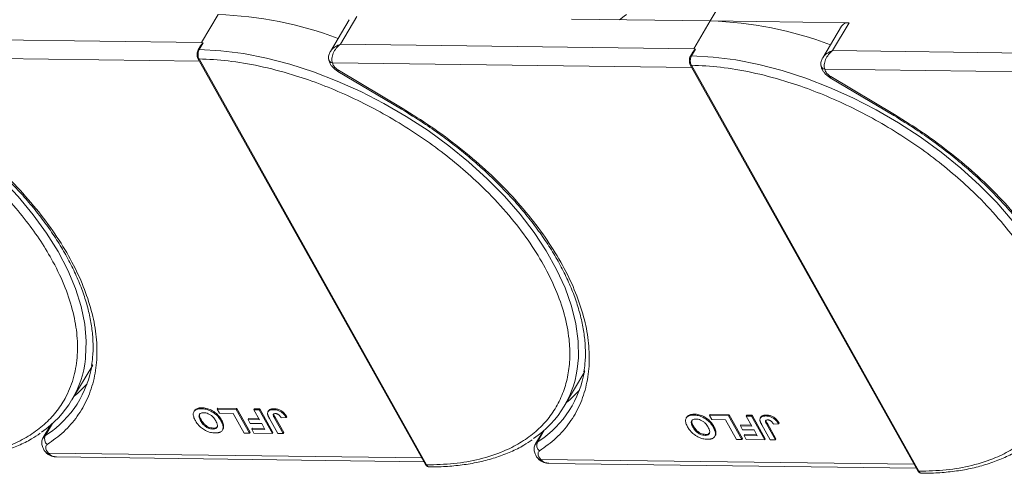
# Model space of a CAD drawing. Header units: millimetres. Extents: x -1177 to 904, y 240 to 1698.
# Tile 33 of 51: x 193 to 301, y 1364 to 1413. Entities that reach past the tile are written whole.
import ezdxf

# ---------------------------------------------------------------- set-up
doc = ezdxf.new("R2010")
doc.units = ezdxf.units.MM

msp = doc.modelspace()

# ---------------------------------------------------------------- linework, layer by layer
at = {"color": 7, "linetype": 'Continuous', "lineweight": 15}
for p, q in [((268.571, 1413.332), (270.682, 1416.882)), ((214.894, 1414.023), (213.085, 1410.981)), ((229.207, 1413.465), (227.153, 1410.01)), ((228.23, 1410.786), (230.039, 1413.828)), ((253.427, 1413.527), (268.571, 1413.332)), ((268.571, 1413.332), (266.762, 1410.29)), ((283.716, 1413.138), (268.571, 1413.332)), ((282.884, 1412.774), (280.829, 1409.32)), ((281.906, 1410.096), (283.716, 1413.138)), ((213.085, 1410.981), (174.553, 1411.477)), ((213.271, 1410.94), (212.841, 1410.217)), ((213.271, 1410.94), (213.085, 1410.981)), ((266.762, 1410.29), (228.23, 1410.786)), ((212.985, 1410.606), (212.723, 1410.167)), ((266.661, 1409.915), (266.4, 1409.476)), ((266.948, 1410.249), (266.518, 1409.527)), ((266.948, 1410.249), (266.762, 1410.29)), ((320.439, 1409.6), (281.906, 1410.096)), ((173.692, 1409.445), (212.885, 1408.94)), ((212.711, 1409.25), (237.509, 1364.989)), ((212.826, 1409.196), (237.624, 1364.935)), ((227.369, 1408.754), (227.463, 1408.497)), ((227.369, 1408.754), (266.561, 1408.249)), ((266.388, 1408.559), (291.185, 1364.298)), ((266.503, 1408.505), (291.301, 1364.244)), ((227.96, 1407.834), (234.909, 1403.701)), ((228.028, 1407.948), (234.976, 1403.815)), ((281.046, 1408.063), (281.139, 1407.806)), ((281.046, 1408.063), (320.238, 1407.558)), ((281.637, 1407.143), (288.585, 1403.011)), ((281.704, 1407.257), (288.653, 1403.125)), ((198.966, 1372.015), (201.228, 1375.818)), ((252.643, 1371.324), (254.904, 1375.127)), ((213.079, 1371.057), (213.139, 1371.158)), ((214.803, 1371.002), (214.863, 1371.103)), ((214.803, 1371.002), (216.883, 1370.975)), ((215.043, 1370.573), (214.803, 1371.002)), ((214.863, 1371.103), (216.943, 1371.076)), ((216.943, 1371.076), (216.883, 1370.975)), ((216.883, 1370.975), (218.325, 1368.402)), ((216.943, 1371.076), (218.385, 1368.503)), ((218.811, 1370.95), (218.871, 1371.051)), ((218.811, 1370.95), (219.378, 1370.943)), ((219.421, 1369.861), (218.811, 1370.95)), ((218.871, 1371.051), (219.439, 1371.044)), ((219.439, 1371.044), (219.378, 1370.943)), ((219.378, 1370.943), (220.82, 1368.369)), ((219.439, 1371.044), (220.88, 1368.471)), ((221.005, 1371.057), (220.944, 1370.955)), ((212.331, 1370.842), (212.27, 1370.74)), ((212.996, 1369.739), (213.056, 1369.84)), ((216.556, 1370.553), (215.043, 1370.573)), ((215.273, 1369.836), (215.213, 1369.734)), ((217.757, 1368.409), (216.556, 1370.553)), ((218.234, 1369.979), (218.173, 1369.877)), ((218.414, 1369.449), (218.173, 1369.877)), ((218.173, 1369.877), (219.421, 1369.861)), ((218.234, 1369.979), (219.363, 1369.964)), ((220.404, 1370.837), (220.343, 1370.736)), ((221.425, 1368.362), (220.516, 1369.984)), ((221.059, 1370.02), (221.119, 1370.121)), ((221.059, 1370.02), (221.992, 1368.354)), ((221.119, 1370.121), (222.053, 1368.456)), ((221.787, 1370.06), (222.336, 1370.086)), ((222.396, 1370.187), (222.336, 1370.086)), ((266.007, 1370.151), (265.947, 1370.049)), ((266.756, 1370.366), (266.816, 1370.467)), ((268.48, 1370.311), (268.54, 1370.412)), ((268.48, 1370.311), (270.559, 1370.284)), ((268.72, 1369.882), (268.48, 1370.311)), ((268.54, 1370.412), (270.62, 1370.385)), ((270.233, 1369.862), (268.72, 1369.882)), ((271.434, 1367.718), (270.233, 1369.862)), ((270.62, 1370.385), (270.559, 1370.284)), ((270.559, 1370.284), (272.001, 1367.711)), ((270.62, 1370.385), (272.062, 1367.812)), ((272.488, 1370.259), (272.548, 1370.361)), ((272.488, 1370.259), (273.055, 1370.252)), ((273.098, 1369.17), (272.488, 1370.259)), ((272.548, 1370.361), (273.115, 1370.353)), ((273.115, 1370.353), (273.055, 1370.252)), ((273.055, 1370.252), (274.497, 1367.679)), ((273.115, 1370.353), (274.557, 1367.78)), ((274.08, 1370.146), (274.02, 1370.045)), ((274.681, 1370.366), (274.621, 1370.265)), ((196.664, 1369.296), (195.839, 1367.908)), ((196.044, 1368.118), (196.831, 1369.441)), ((196.661, 1369.293), (196.663, 1369.293)), ((214.319, 1368.846), (214.379, 1368.948)), ((215.372, 1368.729), (215.432, 1368.831)), ((215.508, 1369.183), (215.448, 1369.082)), ((219.661, 1369.432), (218.414, 1369.449)), ((218.636, 1368.925), (218.576, 1368.824)), ((218.816, 1368.395), (218.576, 1368.824)), ((218.576, 1368.824), (220.013, 1368.806)), ((218.636, 1368.925), (219.955, 1368.909)), ((220.013, 1368.806), (219.661, 1369.432)), ((266.672, 1369.048), (266.733, 1369.149)), ((268.95, 1369.145), (268.89, 1369.043)), ((271.91, 1369.288), (271.85, 1369.187)), ((272.09, 1368.758), (271.85, 1369.187)), ((271.85, 1369.187), (273.098, 1369.17)), ((271.91, 1369.288), (273.04, 1369.273)), ((273.338, 1368.742), (272.09, 1368.758)), ((275.102, 1367.671), (274.193, 1369.293)), ((274.736, 1369.329), (274.796, 1369.43)), ((274.736, 1369.329), (275.669, 1367.663)), ((274.796, 1369.43), (275.729, 1367.765)), ((275.464, 1369.369), (276.013, 1369.395)), ((276.073, 1369.496), (276.013, 1369.395)), ((196.238, 1368.247), (196.044, 1368.118)), ((218.325, 1368.402), (217.757, 1368.409)), ((218.385, 1368.503), (218.325, 1368.402)), ((220.82, 1368.369), (218.816, 1368.395)), ((220.88, 1368.471), (220.82, 1368.369)), ((221.992, 1368.354), (221.425, 1368.362)), ((222.053, 1368.456), (221.992, 1368.354)), ((250.341, 1368.605), (249.516, 1367.217)), ((249.721, 1367.427), (250.508, 1368.751)), ((250.338, 1368.602), (250.339, 1368.602)), ((267.995, 1368.155), (268.056, 1368.257)), ((269.048, 1368.038), (269.109, 1368.14)), ((269.185, 1368.492), (269.124, 1368.391)), ((272.001, 1367.711), (271.434, 1367.718)), ((272.062, 1367.812), (272.001, 1367.711)), ((272.313, 1368.235), (272.253, 1368.133)), ((272.493, 1367.704), (272.253, 1368.133)), ((272.253, 1368.133), (273.689, 1368.115)), ((272.313, 1368.235), (273.632, 1368.218)), ((274.497, 1367.679), (272.493, 1367.704)), ((273.689, 1368.115), (273.338, 1368.742)), ((274.557, 1367.78), (274.497, 1367.679)), ((275.729, 1367.765), (275.669, 1367.663)), ((249.915, 1367.556), (249.721, 1367.427)), ((275.669, 1367.663), (275.102, 1367.671)), ((196.182, 1366.236), (196.172, 1366.247)), ((196.205, 1366.489), (196.4, 1366.231)), ((237.106, 1365.707), (196.4, 1366.231)), ((197.296, 1365.796), (237.345, 1365.281)), ((249.859, 1365.545), (249.849, 1365.557)), ((249.882, 1365.798), (250.077, 1365.54)), ((290.783, 1365.016), (250.077, 1365.54)), ((250.973, 1365.105), (291.022, 1364.59))]:
    msp.add_line(p, q, dxfattribs=at)
at = {"color": 7, "linetype": 'Continuous', "lineweight": 15, "flags": 128}
for points in [[(258.656, 1413.46), (259.166, 1413.847), (259.437, 1414.036)], [(212.841, 1410.217), (215.215, 1410.081), (217.669, 1409.766), (220.183, 1409.273), (222.739, 1408.608), (225.316, 1407.775), (227.892, 1406.781), (230.448, 1405.634), (232.963, 1404.343), (235.417, 1402.918), (237.791, 1401.372), (240.065, 1399.715), (242.222, 1397.961), (244.244, 1396.125), (246.115, 1394.22), (247.821, 1392.263), (249.347, 1390.268), (250.682, 1388.252), (251.814, 1386.23), (252.736, 1384.219), (253.439, 1382.235), (253.918, 1380.294), (254.169, 1378.41), (254.19, 1376.599), (254.142, 1375.979)], [(170.035, 1409.003), (172.614, 1408.109), (175.185, 1407.056), (177.727, 1405.853), (180.222, 1404.511), (182.648, 1403.038), (184.986, 1401.449), (187.218, 1399.754), (189.326, 1397.967), (191.293, 1396.103), (193.103, 1394.177), (194.742, 1392.204), (196.198, 1390.199), (197.457, 1388.179), (198.511, 1386.159), (199.351, 1384.156), (199.97, 1382.187), (200.363, 1380.265), (200.527, 1378.407), (200.461, 1376.628), (200.448, 1376.507)], [(266.518, 1409.527), (268.891, 1409.39), (271.345, 1409.075), (273.86, 1408.582), (276.416, 1407.917), (278.992, 1407.084), (281.569, 1406.09), (284.125, 1404.943), (286.64, 1403.652), (289.094, 1402.228), (291.467, 1400.681), (293.742, 1399.024), (295.898, 1397.27), (297.921, 1395.434), (299.792, 1393.53), (301.497, 1391.572)], [(228.028, 1407.948), (227.992, 1407.888), (227.969, 1407.849), (227.96, 1407.834), (227.96, 1407.834)], [(281.704, 1407.257), (281.669, 1407.197), (281.646, 1407.158), (281.637, 1407.143), (281.637, 1407.143)], [(234.976, 1403.815), (234.941, 1403.755), (234.918, 1403.717), (234.909, 1403.702), (234.909, 1403.701)], [(288.653, 1403.125), (288.617, 1403.064), (288.594, 1403.026), (288.586, 1403.011), (288.585, 1403.011)], [(199.216, 1372.435), (199.609, 1372.766), (200.624, 1373.775)], [(252.893, 1371.744), (253.286, 1372.075), (254.3, 1373.084)], [(195.842, 1367.913), (195.901, 1367.994), (196.044, 1368.118)], [(249.519, 1367.223), (249.578, 1367.304), (249.721, 1367.427)]]:
    msp.add_lwpolyline(points, dxfattribs=at)
at = {"color": 7, "linetype": 'Continuous', "lineweight": 15}
for centre, radius, start, end in [((213.631, 1373.295), 40.748, 69.35834, 88.22275), ((267.307, 1372.604), 40.748, 69.35834, 88.22275), ((283.606, 1412.257), 0.888, 82.87283, 144.3365), ((212.825, 1410.093), 0.126, 82.49194, 144.09954), ((212.816, 1409.322), 0.127, 214.96587, 274.88426), ((227.453, 1409.246), 0.5, 180.668, 260.35251), ((266.492, 1408.632), 0.127, 214.96587, 274.88426), ((266.502, 1409.402), 0.126, 82.49194, 144.09954), ((281.13, 1408.555), 0.5, 180.668, 260.35251), ((189.462, 1377.667), 11.047, 304.07115, 353.97322), ((190.028, 1377.666), 11.283, 303.39574, 351.14243), ((243.11, 1376.994), 11.078, 303.96754, 354.74389), ((243.705, 1376.976), 11.283, 303.39574, 351.14243), ((196.763, 1367.786), 0.792, 155.22009, 232.54306), ((250.44, 1367.095), 0.792, 155.22009, 232.54306), ((196.295, 1366.404), 0.202, 236.03869, 301.32272), ((249.972, 1365.713), 0.202, 236.03869, 301.32272), ((237.613, 1365.061), 0.127, 214.9547, 274.88524), ((291.29, 1364.371), 0.127, 214.9547, 274.88524)]:
    msp.add_arc(centre, radius, start, end, dxfattribs=at)
for points, knots in [([(212.988, 1410.605), (212.997, 1410.623), (213.041, 1410.706), (213.114, 1410.791), (213.182, 1410.867), (213.209, 1410.893), (213.227, 1410.911), (213.24, 1410.922), (213.25, 1410.93), (213.257, 1410.935), (213.263, 1410.939), (213.267, 1410.94), (213.27, 1410.94), (213.271, 1410.94), (213.271, 1410.94)], [0, 0, 0, 0, 0.13627472, 0.62808299, 0.74918509, 0.83030486, 0.8846383, 0.92120562, 0.94608197, 0.96915613, 0.98129889, 0.99021097, 0.99743907, 1, 1, 1, 1]), ([(227.151, 1409.97), (227.203, 1410.061), (227.33, 1410.284), (227.71, 1410.577), (228.056, 1410.716), (228.23, 1410.786)], [0, 0, 0, 0, 0.2551059, 0.6260787, 1, 1, 1, 1]), ([(228.23, 1410.786), (228.073, 1410.648), (227.762, 1410.373), (227.439, 1409.826), (227.308, 1409.345), (227.305, 1408.985), (227.348, 1408.83), (227.369, 1408.754)], [0, 0, 0, 0, 0.2513144, 0.5002066, 0.7491551, 0.8759362, 1, 1, 1, 1]), ([(212.723, 1410.167), (212.692, 1410.1), (212.629, 1409.967), (212.599, 1409.71), (212.622, 1409.452), (212.681, 1409.317), (212.711, 1409.25)], [0, 0, 0, 0, 0.24998748, 0.49978452, 0.7494633, 1, 1, 1, 1]), ([(212.841, 1410.217), (212.812, 1410.159), (212.749, 1410.032), (212.713, 1409.82), (212.71, 1409.631), (212.727, 1409.478), (212.764, 1409.325), (212.805, 1409.24), (212.826, 1409.196)], [0, 0, 0, 0, 0.2021443, 0.4357122, 0.5648951, 0.7020076, 0.8470445, 1, 1, 1, 1]), ([(227.136, 1409.982), (227.076, 1409.857), (226.979, 1409.659), (226.935, 1409.351), (226.957, 1409.186), (226.968, 1409.099)], [0, 0, 0, 0, 0.4485628, 0.7107889, 1, 1, 1, 1]), ([(266.665, 1409.914), (266.674, 1409.932), (266.718, 1410.015), (266.79, 1410.1), (266.859, 1410.176), (266.885, 1410.203), (266.904, 1410.22), (266.917, 1410.231), (266.927, 1410.239), (266.934, 1410.245), (266.94, 1410.248), (266.944, 1410.249), (266.946, 1410.249), (266.947, 1410.249), (266.948, 1410.249)], [0, 0, 0, 0, 0.13627472, 0.62808299, 0.74918509, 0.83030486, 0.8846383, 0.92120562, 0.94608197, 0.96915613, 0.98129889, 0.99021097, 0.99743907, 1, 1, 1, 1]), ([(280.828, 1409.279), (280.88, 1409.37), (281.007, 1409.593), (281.387, 1409.886), (281.733, 1410.025), (281.906, 1410.096)], [0, 0, 0, 0, 0.2551059, 0.6260787, 1, 1, 1, 1]), ([(281.906, 1410.096), (281.75, 1409.957), (281.439, 1409.683), (281.115, 1409.135), (280.985, 1408.654), (280.982, 1408.294), (281.025, 1408.139), (281.046, 1408.063)], [0, 0, 0, 0, 0.2513144, 0.5002066, 0.7491551, 0.8759362, 1, 1, 1, 1]), ([(212.826, 1409.196), (213.874, 1409.144), (216.002, 1409.038), (219.429, 1408.45), (222.737, 1407.596), (225.842, 1406.54), (228.693, 1405.37), (231.527, 1404.004), (234.311, 1402.448), (236.998, 1400.732), (239.541, 1398.884), (241.918, 1396.929), (244.311, 1394.697), (246.627, 1392.191), (248.735, 1389.457), (250.445, 1386.741), (251.777, 1384.029), (252.723, 1381.31), (253.201, 1378.828), (253.293, 1376.626), (253.088, 1374.703), (252.594, 1372.894), (251.805, 1371.223), (250.736, 1369.717), (249.403, 1368.404), (247.831, 1367.291), (245.873, 1366.301), (243.48, 1365.521), (240.668, 1365.012), (238.628, 1364.96), (237.624, 1364.935)], [0, 0, 0, 0, 0.0388454, 0.0788825, 0.1200296, 0.1521859, 0.1843384, 0.2171712, 0.25, 0.2828328, 0.3156616, 0.347818, 0.3799704, 0.421121, 0.4611572, 0.5, 0.5388463, 0.5788825, 0.6200296, 0.6521859, 0.6843384, 0.7171712, 0.75, 0.7828328, 0.8156616, 0.847818, 0.8799704, 0.921121, 0.9611563, 1, 1, 1, 1]), ([(226.979, 1409.152), (226.984, 1409.083), (226.999, 1408.887), (227.148, 1408.609), (227.367, 1408.306), (227.637, 1408.044), (227.857, 1407.901), (227.96, 1407.834)], [0, 0, 0, 0, 0.1287349, 0.3638291, 0.5623506, 0.7941365, 1, 1, 1, 1]), ([(266.4, 1409.476), (266.368, 1409.409), (266.305, 1409.276), (266.276, 1409.019), (266.299, 1408.761), (266.358, 1408.626), (266.388, 1408.559)], [0, 0, 0, 0, 0.24998748, 0.49978452, 0.7494633, 1, 1, 1, 1]), ([(266.518, 1409.527), (266.489, 1409.468), (266.426, 1409.341), (266.39, 1409.129), (266.387, 1408.94), (266.404, 1408.787), (266.44, 1408.635), (266.482, 1408.549), (266.503, 1408.505)], [0, 0, 0, 0, 0.2021443, 0.4357122, 0.5648951, 0.7020076, 0.8470445, 1, 1, 1, 1]), ([(266.503, 1408.505), (267.551, 1408.453), (269.679, 1408.347), (273.106, 1407.759), (276.414, 1406.905), (279.519, 1405.85), (282.37, 1404.679), (285.203, 1403.313), (287.988, 1401.757), (290.675, 1400.041), (293.218, 1398.193), (295.595, 1396.238), (297.987, 1394.006), (300.303, 1391.5), (302.412, 1388.767), (304.121, 1386.05), (305.453, 1383.338), (306.4, 1380.619), (306.878, 1378.137), (306.97, 1375.935), (306.765, 1374.012), (306.271, 1372.204), (305.481, 1370.532), (304.412, 1369.027), (303.08, 1367.714), (301.508, 1366.6), (299.549, 1365.61), (297.157, 1364.83), (294.345, 1364.321), (292.305, 1364.269), (291.301, 1364.244)], [0, 0, 0, 0, 0.0388454, 0.0788825, 0.1200296, 0.1521859, 0.1843384, 0.2171712, 0.25, 0.2828328, 0.3156616, 0.347818, 0.3799704, 0.421121, 0.4611572, 0.5, 0.5388463, 0.5788825, 0.6200296, 0.6521859, 0.6843384, 0.7171712, 0.75, 0.7828328, 0.8156616, 0.847818, 0.8799704, 0.921121, 0.9611563, 1, 1, 1, 1]), ([(280.813, 1409.291), (280.752, 1409.166), (280.656, 1408.968), (280.612, 1408.66), (280.633, 1408.495), (280.645, 1408.408)], [0, 0, 0, 0, 0.4485628, 0.7107889, 1, 1, 1, 1]), ([(169.773, 1408.024), (170.916, 1407.635), (173.237, 1406.845), (176.747, 1405.266), (179.98, 1403.534), (182.875, 1401.722), (185.425, 1399.911), (187.847, 1397.963), (190.112, 1395.893), (192.181, 1393.738), (194.016, 1391.535), (195.607, 1389.308), (197.065, 1386.875), (198.289, 1384.267), (199.156, 1381.561), (199.586, 1379.002), (199.597, 1376.573), (199.173, 1374.267), (198.355, 1372.293), (197.257, 1370.651), (195.981, 1369.314), (194.442, 1368.157), (192.649, 1367.199), (190.633, 1366.456), (188.428, 1365.943), (186.064, 1365.655), (183.335, 1365.587), (180.235, 1365.818), (176.814, 1366.388), (174.506, 1367.034), (173.369, 1367.351)], [0, 0, 0, 0, 0.0388454, 0.0788825, 0.1200296, 0.1521859, 0.1843384, 0.2171712, 0.25, 0.2828328, 0.3156616, 0.347818, 0.3799704, 0.421121, 0.4611572, 0.5, 0.5388463, 0.5788825, 0.6200296, 0.6521859, 0.6843384, 0.7171712, 0.75, 0.7828328, 0.8156616, 0.847818, 0.8799704, 0.921121, 0.9611563, 1, 1, 1, 1]), ([(280.656, 1408.461), (280.661, 1408.392), (280.676, 1408.196), (280.825, 1407.918), (281.044, 1407.615), (281.314, 1407.354), (281.533, 1407.21), (281.637, 1407.143)], [0, 0, 0, 0, 0.1287349, 0.3638291, 0.5623506, 0.7941365, 1, 1, 1, 1]), ([(181.234, 1404.391), (182.036, 1403.899), (183.16, 1403.21), (184.761, 1402.12), (186.091, 1401.166), (187.623, 1399.983), (189.165, 1398.699), (190.702, 1397.314), (192.196, 1395.849), (193.623, 1394.319), (194.963, 1392.738), (196.201, 1391.119), (197.323, 1389.475), (198.32, 1387.817), (199.182, 1386.157), (199.904, 1384.504), (200.48, 1382.868), (200.907, 1381.256), (201.181, 1379.676), (201.292, 1378.136), (201.271, 1376.826), (201.144, 1376.064), (201.096, 1375.773)], [0, 0, 0, 0, 0.0641007, 0.0898008, 0.1324146, 0.1764824, 0.2235732, 0.2725094, 0.3228117, 0.3740988, 0.4261034, 0.4786324, 0.5315488, 0.5847586, 0.6382055, 0.6918683, 0.7457592, 0.7999299, 0.854482, 0.9095741, 0.9654312, 1, 1, 1, 1]), ([(181.3, 1404.506), (182.362, 1403.847), (184.507, 1402.516), (187.547, 1400.256), (190.422, 1397.816), (193.054, 1395.221), (195.391, 1392.527), (197.386, 1389.79), (199.01, 1387.067), (200.26, 1384.386), (201.142, 1381.752), (201.646, 1379.17), (201.751, 1376.671), (201.442, 1374.311), (200.722, 1372.138), (199.603, 1370.202), (198.149, 1368.508), (196.9, 1367.605), (196.282, 1367.158)], [0, 0, 0, 0, 0.0610375, 0.1233116, 0.1864383, 0.25, 0.3135617, 0.3766884, 0.4389625, 0.5, 0.5610375, 0.6233116, 0.6864383, 0.75, 0.8135617, 0.8766884, 0.9389625, 1, 1, 1, 1]), ([(234.911, 1403.7), (235.713, 1403.208), (236.837, 1402.519), (238.437, 1401.429), (239.767, 1400.475), (241.299, 1399.292), (242.842, 1398.008), (244.378, 1396.623), (245.873, 1395.158), (247.3, 1393.628), (248.64, 1392.047), (249.878, 1390.428), (251, 1388.784), (251.996, 1387.126), (252.859, 1385.466), (253.581, 1383.813), (254.157, 1382.177), (254.583, 1380.566), (254.858, 1378.985), (254.969, 1377.445), (254.948, 1376.136), (254.821, 1375.374), (254.773, 1375.082)], [0, 0, 0, 0, 0.0641007, 0.0898008, 0.1324146, 0.1764824, 0.2235732, 0.2725094, 0.3228117, 0.3740988, 0.4261034, 0.4786324, 0.5315488, 0.5847586, 0.6382055, 0.6918683, 0.7457592, 0.7999299, 0.854482, 0.9095741, 0.9654312, 1, 1, 1, 1]), ([(234.976, 1403.815), (236.038, 1403.156), (238.184, 1401.825), (241.224, 1399.565), (244.099, 1397.125), (246.731, 1394.53), (249.067, 1391.836), (251.063, 1389.1), (252.687, 1386.376), (253.937, 1383.695), (254.819, 1381.061), (255.323, 1378.479), (255.428, 1375.98), (255.119, 1373.62), (254.399, 1371.448), (253.28, 1369.511), (251.826, 1367.817), (250.577, 1366.914), (249.958, 1366.467)], [0, 0, 0, 0, 0.0610375, 0.1233116, 0.1864383, 0.25, 0.3135617, 0.3766884, 0.4389625, 0.5, 0.5610375, 0.6233116, 0.6864383, 0.75, 0.8135617, 0.8766884, 0.9389625, 1, 1, 1, 1]), ([(288.653, 1403.125), (289.715, 1402.466), (291.861, 1401.134), (294.901, 1398.874), (297.775, 1396.434), (300.408, 1393.839), (302.744, 1391.146), (304.739, 1388.409), (306.363, 1385.685), (307.613, 1383.005), (308.495, 1380.37), (309, 1377.788), (309.105, 1375.289), (308.795, 1372.93), (308.076, 1370.757), (306.957, 1368.82), (305.502, 1367.127), (304.253, 1366.223), (303.635, 1365.776)], [0, 0, 0, 0, 0.0610375, 0.1233116, 0.1864383, 0.25, 0.3135617, 0.3766884, 0.4389625, 0.5, 0.5610375, 0.6233116, 0.6864383, 0.75, 0.8135617, 0.8766884, 0.9389625, 1, 1, 1, 1]), ([(288.588, 1403.009), (289.39, 1402.517), (290.514, 1401.828), (292.114, 1400.738), (293.444, 1399.784), (294.976, 1398.601), (296.519, 1397.318), (298.055, 1395.933), (299.549, 1394.467), (300.976, 1392.937), (302.317, 1391.356), (303.555, 1389.737), (304.677, 1388.093), (305.673, 1386.436), (306.536, 1384.775), (307.257, 1383.122), (307.834, 1381.486), (308.26, 1379.875), (308.535, 1378.294), (308.646, 1376.754), (308.625, 1375.445), (308.498, 1374.683), (308.449, 1374.391)], [0, 0, 0, 0, 0.0641007, 0.0898008, 0.1324146, 0.1764824, 0.2235732, 0.2725094, 0.3228117, 0.3740988, 0.4261034, 0.4786324, 0.5315488, 0.5847586, 0.6382055, 0.6918683, 0.7457592, 0.7999299, 0.854482, 0.9095741, 0.9654312, 1, 1, 1, 1]), ([(212.422, 1369.758), (212.385, 1369.827), (212.275, 1370.034), (212.174, 1370.362), (212.214, 1370.7), (212.418, 1370.936), (212.731, 1371.047), (212.974, 1371.054), (213.079, 1371.057)], [0, 0, 0, 0, 0.1018882, 0.3073435, 0.4929627, 0.6786474, 0.8607914, 1, 1, 1, 1]), ([(212.343, 1370.833), (212.389, 1370.901), (212.492, 1371.052), (212.793, 1371.147), (213.035, 1371.155), (213.139, 1371.158)], [0, 0, 0, 0, 0.3159769, 0.7036842, 1, 1, 1, 1]), ([(213.079, 1371.057), (213.159, 1371.053), (213.401, 1371.043), (213.845, 1370.94), (214.353, 1370.684), (214.809, 1370.315), (215.066, 1369.986), (215.186, 1369.78), (215.213, 1369.734)], [0, 0, 0, 0, 0.1021706, 0.3092201, 0.51365, 0.6922749, 0.9324126, 1, 1, 1, 1]), ([(213.139, 1371.158), (213.219, 1371.155), (213.461, 1371.145), (213.906, 1371.042), (214.413, 1370.785), (214.869, 1370.417), (215.126, 1370.088), (215.247, 1369.881), (215.273, 1369.836)], [0, 0, 0, 0, 0.1021706, 0.3092201, 0.51365, 0.6922749, 0.9324126, 1, 1, 1, 1]), ([(220.306, 1370.472), (220.302, 1370.536), (220.294, 1370.663), (220.386, 1370.817), (220.589, 1370.941), (220.81, 1370.95), (220.944, 1370.955)], [0, 0, 0, 0, 0.2064605, 0.4135145, 0.6452106, 1, 1, 1, 1]), ([(220.413, 1370.832), (220.425, 1370.857), (220.464, 1370.94), (220.654, 1371.04), (220.873, 1371.05), (221.005, 1371.057)], [0, 0, 0, 0, 0.1483819, 0.4848209, 1, 1, 1, 1]), ([(220.944, 1370.955), (221.025, 1370.951), (221.208, 1370.943), (221.521, 1370.856), (221.826, 1370.686), (222.123, 1370.423), (222.252, 1370.218), (222.336, 1370.086)], [0, 0, 0, 0, 0.1552919, 0.3531453, 0.543243, 0.704067, 1, 1, 1, 1]), ([(221.005, 1371.057), (221.085, 1371.053), (221.268, 1371.044), (221.581, 1370.958), (221.887, 1370.787), (222.183, 1370.524), (222.312, 1370.32), (222.396, 1370.187)], [0, 0, 0, 0, 0.1552919, 0.3531453, 0.543243, 0.704067, 1, 1, 1, 1]), ([(212.996, 1369.739), (212.96, 1369.807), (212.858, 1370.001), (212.79, 1370.268), (212.873, 1370.482), (213.029, 1370.597), (213.2, 1370.627), (213.302, 1370.628), (213.321, 1370.628)], [0, 0, 0, 0, 0.1585903, 0.4472388, 0.6203806, 0.7935748, 0.9612953, 1, 1, 1, 1]), ([(213.056, 1369.84), (213.02, 1369.908), (212.92, 1370.101), (212.844, 1370.36), (212.913, 1370.495), (212.935, 1370.539)], [0, 0, 0, 0, 0.2710271, 0.7643207, 1, 1, 1, 1]), ([(214.379, 1368.948), (214.297, 1368.953), (214.133, 1368.964), (213.858, 1369.053), (213.591, 1369.204), (213.318, 1369.443), (213.157, 1369.665), (213.072, 1369.812), (213.056, 1369.84)], [0, 0, 0, 0, 0.1602922, 0.3219224, 0.4907614, 0.6575692, 0.9338827, 1, 1, 1, 1]), ([(213.321, 1370.628), (213.403, 1370.622), (213.567, 1370.61), (213.844, 1370.514), (214.122, 1370.357), (214.411, 1370.101), (214.567, 1369.879), (214.647, 1369.739), (214.655, 1369.725)], [0, 0, 0, 0, 0.1597099, 0.3204292, 0.4910735, 0.6770503, 0.9662903, 1, 1, 1, 1]), ([(215.273, 1369.836), (215.292, 1369.801), (215.33, 1369.733), (215.381, 1369.626), (215.428, 1369.517), (215.467, 1369.404), (215.497, 1369.292), (215.504, 1369.219), (215.508, 1369.183)], [0, 0, 0, 0, 0.1539502, 0.3081809, 0.478699, 0.6499612, 0.8242026, 1, 1, 1, 1]), ([(220.516, 1369.984), (220.497, 1370.018), (220.46, 1370.087), (220.413, 1370.179), (220.375, 1370.261), (220.348, 1370.332), (220.321, 1370.403), (220.311, 1370.449), (220.306, 1370.472)], [0, 0, 0, 0, 0.2082698, 0.416707, 0.5614806, 0.7065734, 0.8528245, 1, 1, 1, 1]), ([(221.059, 1370.02), (221.022, 1370.089), (220.959, 1370.207), (220.907, 1370.351), (220.909, 1370.442), (220.95, 1370.491), (221.03, 1370.523), (221.103, 1370.526), (221.148, 1370.527)], [0, 0, 0, 0, 0.2920273, 0.5048541, 0.6139046, 0.723685, 0.8298165, 1, 1, 1, 1]), ([(220.976, 1370.455), (220.977, 1370.449), (220.984, 1370.347), (221.053, 1370.231), (221.119, 1370.121)], [0, 0, 0, 0, 0.05795206, 1, 1, 1, 1]), ([(221.148, 1370.527), (221.173, 1370.526), (221.223, 1370.524), (221.298, 1370.506), (221.366, 1370.483), (221.424, 1370.454), (221.48, 1370.42), (221.514, 1370.394), (221.531, 1370.381)], [0, 0, 0, 0, 0.202387, 0.4109073, 0.5578292, 0.7094718, 0.8532239, 1, 1, 1, 1]), ([(221.531, 1370.381), (221.553, 1370.362), (221.597, 1370.323), (221.646, 1370.264), (221.688, 1370.21), (221.723, 1370.16), (221.756, 1370.11), (221.777, 1370.077), (221.787, 1370.06)], [0, 0, 0, 0, 0.1938055, 0.3931273, 0.5440688, 0.6954121, 0.8476129, 1, 1, 1, 1]), ([(266.098, 1369.068), (266.062, 1369.136), (265.952, 1369.343), (265.851, 1369.672), (265.891, 1370.009), (266.095, 1370.245), (266.407, 1370.356), (266.65, 1370.363), (266.756, 1370.366)], [0, 0, 0, 0, 0.1018882, 0.3073435, 0.4929627, 0.6786474, 0.8607914, 1, 1, 1, 1]), ([(266.019, 1370.143), (266.066, 1370.21), (266.168, 1370.361), (266.47, 1370.456), (266.711, 1370.464), (266.816, 1370.467)], [0, 0, 0, 0, 0.3159769, 0.7036842, 1, 1, 1, 1]), ([(266.672, 1369.048), (266.636, 1369.116), (266.535, 1369.31), (266.467, 1369.577), (266.55, 1369.791), (266.706, 1369.907), (266.877, 1369.936), (266.978, 1369.937), (266.997, 1369.937)], [0, 0, 0, 0, 0.1585903, 0.4472388, 0.6203806, 0.7935748, 0.9612953, 1, 1, 1, 1]), ([(266.733, 1369.149), (266.697, 1369.218), (266.597, 1369.41), (266.521, 1369.67), (266.589, 1369.804), (266.612, 1369.848)], [0, 0, 0, 0, 0.2710271, 0.7643207, 1, 1, 1, 1]), ([(266.756, 1370.366), (266.836, 1370.362), (267.078, 1370.352), (267.522, 1370.249), (268.03, 1369.993), (268.485, 1369.624), (268.743, 1369.296), (268.863, 1369.089), (268.89, 1369.043)], [0, 0, 0, 0, 0.1021706, 0.3092201, 0.51365, 0.6922749, 0.9324126, 1, 1, 1, 1]), ([(266.816, 1370.467), (266.896, 1370.464), (267.138, 1370.454), (267.582, 1370.351), (268.09, 1370.094), (268.546, 1369.726), (268.803, 1369.397), (268.923, 1369.19), (268.95, 1369.145)], [0, 0, 0, 0, 0.1021706, 0.3092201, 0.51365, 0.6922749, 0.9324126, 1, 1, 1, 1]), ([(266.997, 1369.937), (267.079, 1369.931), (267.244, 1369.92), (267.521, 1369.823), (267.798, 1369.666), (268.087, 1369.41), (268.244, 1369.188), (268.324, 1369.048), (268.332, 1369.034)], [0, 0, 0, 0, 0.1597099, 0.3204292, 0.4910735, 0.6770503, 0.9662903, 1, 1, 1, 1]), ([(273.983, 1369.781), (273.979, 1369.845), (273.971, 1369.972), (274.063, 1370.126), (274.266, 1370.25), (274.487, 1370.259), (274.621, 1370.265)], [0, 0, 0, 0, 0.2064605, 0.4135145, 0.6452106, 1, 1, 1, 1]), ([(274.09, 1370.141), (274.102, 1370.166), (274.141, 1370.249), (274.331, 1370.349), (274.549, 1370.36), (274.681, 1370.366)], [0, 0, 0, 0, 0.1483819, 0.4848209, 1, 1, 1, 1]), ([(274.736, 1369.329), (274.699, 1369.398), (274.635, 1369.516), (274.584, 1369.66), (274.585, 1369.751), (274.627, 1369.8), (274.706, 1369.832), (274.78, 1369.835), (274.825, 1369.836)], [0, 0, 0, 0, 0.2920273, 0.5048541, 0.6139046, 0.723685, 0.8298165, 1, 1, 1, 1]), ([(274.621, 1370.265), (274.702, 1370.261), (274.885, 1370.252), (275.198, 1370.165), (275.503, 1369.995), (275.8, 1369.732), (275.929, 1369.527), (276.013, 1369.395)], [0, 0, 0, 0, 0.1552919, 0.3531453, 0.543243, 0.704067, 1, 1, 1, 1]), ([(274.681, 1370.366), (274.762, 1370.362), (274.945, 1370.353), (275.258, 1370.267), (275.563, 1370.096), (275.86, 1369.833), (275.989, 1369.629), (276.073, 1369.496)], [0, 0, 0, 0, 0.1552919, 0.3531453, 0.543243, 0.704067, 1, 1, 1, 1]), ([(274.825, 1369.836), (274.85, 1369.835), (274.9, 1369.833), (274.974, 1369.816), (275.043, 1369.792), (275.101, 1369.763), (275.157, 1369.729), (275.191, 1369.703), (275.208, 1369.69)], [0, 0, 0, 0, 0.202387, 0.4109073, 0.5578292, 0.7094718, 0.8532239, 1, 1, 1, 1]), ([(214.566, 1368.417), (214.486, 1368.42), (214.244, 1368.431), (213.802, 1368.536), (213.297, 1368.791), (212.84, 1369.158), (212.575, 1369.494), (212.451, 1369.707), (212.422, 1369.758)], [0, 0, 0, 0, 0.1013981, 0.3069957, 0.5061443, 0.6852619, 0.9245571, 1, 1, 1, 1]), ([(214.319, 1368.846), (214.237, 1368.851), (214.073, 1368.862), (213.798, 1368.952), (213.531, 1369.102), (213.258, 1369.342), (213.097, 1369.563), (213.012, 1369.71), (212.996, 1369.739)], [0, 0, 0, 0, 0.1602922, 0.3219224, 0.4907614, 0.6575692, 0.9338827, 1, 1, 1, 1]), ([(214.655, 1369.725), (214.691, 1369.656), (214.783, 1369.483), (214.851, 1369.237), (214.803, 1369.026), (214.665, 1368.898), (214.485, 1368.849), (214.361, 1368.847), (214.319, 1368.846)], [0, 0, 0, 0, 0.15861661, 0.40086372, 0.57305935, 0.74548557, 0.91298519, 1, 1, 1, 1]), ([(214.844, 1369.134), (214.805, 1369.088), (214.728, 1368.996), (214.545, 1368.951), (214.421, 1368.948), (214.379, 1368.948)], [0, 0, 0, 0, 0.39818884, 0.79424945, 1, 1, 1, 1]), ([(215.448, 1369.082), (215.447, 1369.021), (215.445, 1368.898), (215.371, 1368.699), (215.255, 1368.571), (215.144, 1368.517), (215.131, 1368.51)], [0, 0, 0, 0, 0.2508959, 0.5021661, 0.9405117, 1, 1, 1, 1]), ([(215.213, 1369.734), (215.232, 1369.7), (215.27, 1369.631), (215.321, 1369.525), (215.368, 1369.415), (215.407, 1369.302), (215.436, 1369.19), (215.444, 1369.118), (215.448, 1369.082)], [0, 0, 0, 0, 0.1539502, 0.3081809, 0.478699, 0.6499612, 0.8242026, 1, 1, 1, 1]), ([(215.508, 1369.183), (215.506, 1369.123), (215.501, 1369.003), (215.476, 1368.88), (215.432, 1368.837), (215.429, 1368.833)], [0, 0, 0, 0, 0.4783949, 0.9575036, 1, 1, 1, 1]), ([(268.243, 1367.726), (268.163, 1367.73), (267.921, 1367.74), (267.478, 1367.845), (266.973, 1368.1), (266.517, 1368.467), (266.252, 1368.804), (266.128, 1369.017), (266.098, 1369.068)], [0, 0, 0, 0, 0.1013981, 0.3069957, 0.5061443, 0.6852619, 0.9245571, 1, 1, 1, 1]), ([(267.995, 1368.155), (267.914, 1368.161), (267.75, 1368.171), (267.474, 1368.261), (267.208, 1368.412), (266.934, 1368.651), (266.774, 1368.872), (266.689, 1369.02), (266.672, 1369.048)], [0, 0, 0, 0, 0.1602922, 0.3219224, 0.4907614, 0.6575692, 0.9338827, 1, 1, 1, 1]), ([(268.056, 1368.257), (267.974, 1368.262), (267.81, 1368.273), (267.535, 1368.363), (267.268, 1368.513), (266.995, 1368.752), (266.834, 1368.974), (266.749, 1369.121), (266.733, 1369.149)], [0, 0, 0, 0, 0.1602922, 0.3219224, 0.4907614, 0.6575692, 0.9338827, 1, 1, 1, 1]), ([(268.332, 1369.034), (268.368, 1368.965), (268.459, 1368.792), (268.528, 1368.546), (268.479, 1368.335), (268.341, 1368.207), (268.162, 1368.158), (268.038, 1368.156), (267.995, 1368.155)], [0, 0, 0, 0, 0.15861661, 0.40086372, 0.57305935, 0.74548557, 0.91298519, 1, 1, 1, 1]), ([(268.89, 1369.043), (268.909, 1369.009), (268.946, 1368.94), (268.997, 1368.834), (269.045, 1368.724), (269.084, 1368.612), (269.113, 1368.499), (269.121, 1368.427), (269.124, 1368.391)], [0, 0, 0, 0, 0.15395018, 0.3081809, 0.47869905, 0.64996124, 0.82420256, 1, 1, 1, 1]), ([(268.95, 1369.145), (268.969, 1369.111), (269.007, 1369.042), (269.058, 1368.935), (269.105, 1368.826), (269.144, 1368.713), (269.173, 1368.601), (269.181, 1368.529), (269.185, 1368.492)], [0, 0, 0, 0, 0.15395018, 0.3081809, 0.47869905, 0.64996124, 0.82420256, 1, 1, 1, 1]), ([(274.193, 1369.293), (274.174, 1369.327), (274.136, 1369.396), (274.09, 1369.488), (274.052, 1369.57), (274.024, 1369.641), (273.998, 1369.712), (273.988, 1369.758), (273.983, 1369.781)], [0, 0, 0, 0, 0.2082698, 0.416707, 0.5614806, 0.7065734, 0.8528245, 1, 1, 1, 1]), ([(274.653, 1369.764), (274.654, 1369.758), (274.66, 1369.656), (274.73, 1369.54), (274.796, 1369.43)], [0, 0, 0, 0, 0.0579521, 1, 1, 1, 1]), ([(275.208, 1369.69), (275.23, 1369.671), (275.274, 1369.632), (275.323, 1369.574), (275.365, 1369.519), (275.4, 1369.47), (275.433, 1369.42), (275.454, 1369.386), (275.464, 1369.369)], [0, 0, 0, 0, 0.1938055, 0.3931273, 0.5440688, 0.6954121, 0.8476129, 1, 1, 1, 1]), ([(173.458, 1367.18), (173.869, 1367.053), (174.957, 1366.72), (176.716, 1366.294), (178.73, 1365.893), (180.73, 1365.608), (182.7, 1365.438), (184.626, 1365.39), (186.493, 1365.465), (188.291, 1365.665), (190.008, 1365.993), (191.637, 1366.447), (193.161, 1367.036), (194.463, 1367.674), (195.193, 1368.172), (195.502, 1368.383)], [0, 0, 0, 0, 0.0473328, 0.1250322, 0.2038644, 0.2835479, 0.3638833, 0.4447338, 0.5260134, 0.607679, 0.6897203, 0.7721742, 0.8551231, 0.9387041, 1, 1, 1, 1]), ([(195.853, 1367.913), (195.841, 1367.898), (195.726, 1367.766), (195.664, 1367.407), (195.713, 1366.967), (195.89, 1366.602), (196.048, 1366.37), (196.16, 1366.266), (196.187, 1366.241)], [0, 0, 0, 0, 0.0314929, 0.2888099, 0.5576406, 0.7671114, 0.9439956, 1, 1, 1, 1]), ([(215.131, 1368.51), (215.102, 1368.498), (215.043, 1368.473), (214.948, 1368.45), (214.855, 1368.433), (214.762, 1368.423), (214.666, 1368.417), (214.599, 1368.417), (214.566, 1368.417)], [0, 0, 0, 0, 0.1854289, 0.3721896, 0.5277082, 0.6838775, 0.8416784, 1, 1, 1, 1]), ([(268.52, 1368.443), (268.482, 1368.397), (268.404, 1368.305), (268.222, 1368.26), (268.098, 1368.258), (268.056, 1368.257)], [0, 0, 0, 0, 0.39818884, 0.79424945, 1, 1, 1, 1]), ([(268.808, 1367.819), (268.778, 1367.807), (268.719, 1367.782), (268.625, 1367.759), (268.531, 1367.742), (268.439, 1367.732), (268.343, 1367.726), (268.276, 1367.726), (268.243, 1367.726)], [0, 0, 0, 0, 0.1854289, 0.3721896, 0.5277082, 0.6838775, 0.8416784, 1, 1, 1, 1]), ([(269.124, 1368.391), (269.124, 1368.33), (269.122, 1368.207), (269.048, 1368.009), (268.932, 1367.88), (268.821, 1367.826), (268.808, 1367.819)], [0, 0, 0, 0, 0.2508959, 0.5021661, 0.9405117, 1, 1, 1, 1]), ([(269.185, 1368.492), (269.182, 1368.432), (269.177, 1368.312), (269.153, 1368.19), (269.109, 1368.146), (269.105, 1368.142)], [0, 0, 0, 0, 0.4783949, 0.9575036, 1, 1, 1, 1]), ([(196.205, 1366.489), (196.173, 1366.556), (196.109, 1366.693), (196.097, 1366.883), (196.149, 1367.048), (196.238, 1367.121), (196.282, 1367.158)], [0, 0, 0, 0, 0.2455359, 0.5, 0.7544641, 1, 1, 1, 1]), ([(237.914, 1364.729), (238.039, 1364.725), (238.81, 1364.702), (240.166, 1364.781), (241.969, 1364.972), (243.685, 1365.302), (245.313, 1365.756), (246.837, 1366.345), (248.129, 1366.978), (248.85, 1367.469), (249.149, 1367.673)], [0, 0, 0, 0, 0.0275848, 0.1704132, 0.3139202, 0.4580872, 0.6029793, 0.7487413, 0.8956139, 1, 1, 1, 1]), ([(249.53, 1367.222), (249.518, 1367.207), (249.403, 1367.075), (249.34, 1366.717), (249.389, 1366.276), (249.567, 1365.911), (249.724, 1365.679), (249.837, 1365.575), (249.864, 1365.55)], [0, 0, 0, 0, 0.0314929, 0.2888099, 0.5576406, 0.7671114, 0.9439956, 1, 1, 1, 1]), ([(291.591, 1364.038), (291.715, 1364.034), (292.487, 1364.011), (293.843, 1364.09), (295.645, 1364.281), (297.361, 1364.611), (298.99, 1365.065), (300.514, 1365.654), (301.806, 1366.287), (302.526, 1366.778), (302.826, 1366.982)], [0, 0, 0, 0, 0.0275848, 0.1704132, 0.3139202, 0.4580872, 0.6029793, 0.7487413, 0.8956139, 1, 1, 1, 1]), ([(196.172, 1366.247), (196.262, 1366.166), (196.433, 1366.011), (196.819, 1365.839), (197.112, 1365.813), (197.296, 1365.796)], [0, 0, 0, 0, 0.2896693, 0.551579, 1, 1, 1, 1]), ([(196.4, 1366.231), (196.46, 1366.163), (196.581, 1366.027), (196.874, 1365.846), (197.131, 1365.821), (197.297, 1365.804)], [0, 0, 0, 0, 0.2584874, 0.52266395, 1, 1, 1, 1]), ([(249.882, 1365.798), (249.85, 1365.865), (249.785, 1366.002), (249.774, 1366.192), (249.826, 1366.357), (249.915, 1366.431), (249.958, 1366.467)], [0, 0, 0, 0, 0.2455359, 0.5, 0.7544641, 1, 1, 1, 1]), ([(249.849, 1365.557), (249.939, 1365.475), (250.11, 1365.321), (250.496, 1365.148), (250.788, 1365.122), (250.973, 1365.105)], [0, 0, 0, 0, 0.2896693, 0.551579, 1, 1, 1, 1]), ([(250.077, 1365.54), (250.136, 1365.473), (250.257, 1365.336), (250.551, 1365.155), (250.808, 1365.13), (250.974, 1365.114)], [0, 0, 0, 0, 0.2584874, 0.522664, 1, 1, 1, 1]), ([(237.509, 1364.989), (237.534, 1364.95), (237.584, 1364.873), (237.685, 1364.788), (237.799, 1364.731), (237.879, 1364.723), (237.919, 1364.719)], [0, 0, 0, 0, 0.2410888, 0.4906922, 0.7449678, 1, 1, 1, 1]), ([(237.624, 1364.935), (237.649, 1364.896), (237.697, 1364.821), (237.784, 1364.754), (237.858, 1364.721), (237.901, 1364.723), (237.914, 1364.723)], [0, 0, 0, 0, 0.3089031, 0.6018139, 0.8787211, 1, 1, 1, 1]), ([(291.185, 1364.298), (291.21, 1364.259), (291.261, 1364.182), (291.362, 1364.097), (291.476, 1364.04), (291.556, 1364.032), (291.596, 1364.028)], [0, 0, 0, 0, 0.2410888, 0.4906922, 0.7449678, 1, 1, 1, 1]), ([(291.301, 1364.244), (291.325, 1364.205), (291.374, 1364.13), (291.461, 1364.063), (291.534, 1364.03), (291.577, 1364.032), (291.591, 1364.032)], [0, 0, 0, 0, 0.3089031, 0.6018139, 0.8787211, 1, 1, 1, 1])]:
    msp.add_open_spline(points, degree=3, knots=knots, dxfattribs=at)
for points in [[(228.028, 1407.948), (227.909, 1408.029), (227.671, 1408.19), (227.532, 1408.395), (227.463, 1408.497)], [(281.704, 1407.257), (281.585, 1407.338), (281.347, 1407.499), (281.209, 1407.704), (281.139, 1407.806)]]:
    msp.add_open_spline(points, degree=3, dxfattribs=at)

doc.saveas('drawing.dxf')
